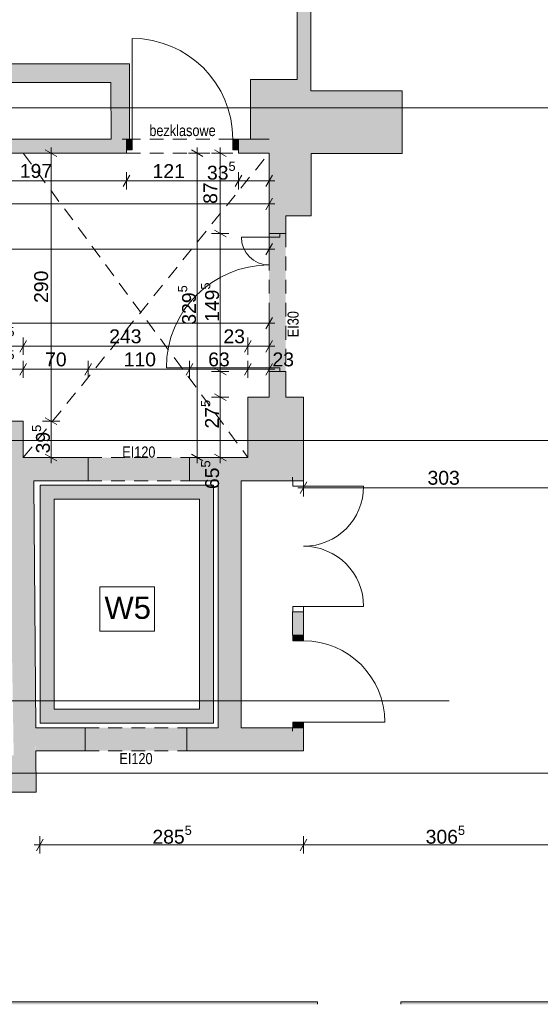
# Paper-space layout 'A-09 INWENTARYZACJA - PIĘTRO 6' of a CAD drawing. Header units: millimetres. Extents: x 0 to 420, y 0 to 297.
# Tile 3 of 8: x 132 to 189, y 110 to 217. Entities that reach past the tile are written whole.
import ezdxf
from ezdxf.xclip import XClip

# ---------------------------------------------------------------- set-up
doc = ezdxf.new("R2010")
doc.units = ezdxf.units.MM
doc.header["$MEASUREMENT"] = 0
doc.header["$XCLIPFRAME"] = 0
for name, pattern in [('ACAD_ISO03W100', [300, 120, -180]), ('DASHDOTX2', [1000, 500, -250, 0, -250]), ('Przer. długie kreski', [2.5, 1.5, -1]), ('PRZERYWANA_DU_A', [550, 350, -200])]:
    doc.linetypes.add(name, pattern=pattern)
for name, color, linetype, lineweight in [('A_linie przekroju_Nr_pióra__1', 7, 'Continuous', 20), ('A_opis pomieszczeń_Nr_pióra__1', 7, 'Continuous', 20), ('A_winda_Nr_pióra__1', 7, 'Continuous', 20), ('A_wymiary_Nr_pióra__1', 7, 'Continuous', 20), ('A_wymiary_Nr_pióra__2', 8, 'Continuous', 13), ('A_ściany_Nr_pióra__1', 7, 'Continuous', 20), ('Drzwi Archicad_Nr_pióra__1', 7, 'Continuous', 20)]:
    doc.layers.add(name, color=color, linetype=linetype, lineweight=lineweight)
for name, color, linetype, lineweight, true_color in [('A_osie_Nr_pióra__16', 7, 'Continuous', 5, 0x0f0f0f), ('A_ppoż_Nr_pióra__8', 7, 'Continuous', 13, 0x4c4c4c), ('A_sufit_Nr_pióra__4', 7, 'Continuous', 18, 0x4b4b4b), ('A_ściany_Nr_pióra__10', 7, 'Continuous', 13, 0x4b4b4b)]:
    doc.layers.add(name, color=color, linetype=linetype, lineweight=lineweight, true_color=true_color)
for name, color, linetype in [('A_podrys', 7, 'Continuous'), ('A_ppoż', 7, 'Continuous'), ('A_winda', 7, 'Continuous'), ('A_ściany', 7, 'Continuous'), ('Drzwi Archicad', 7, 'Continuous')]:
    doc.layers.add(name, color=color, linetype=linetype)
doc.styles.add('STYL_AUTOMATYCZNY_1', font='arial.ttf')
doc.styles.add('STYL_AUTOMATYCZNY_2', font='ARIALN.TTF')
doc.styles.add('STYL_AUTOMATYCZNY_4', font='arial.ttf')

# ---------------------------------------------------------------- blocks, each defined once
blk = doc.blocks.new('Rysunek_1_1', base_point=(-1579.28, -273.83))
at = {"layer": 'A_ppoż', "linetype": 'Continuous', "lineweight": 0, "true_color": 0x121212}
for points in [[(159.45, 193.66), (159.45, 178.72), (161.25, 178.72), (161.25, 193.66)], [(150.84, 169.41), (139.84, 169.41), (139.84, 166.91), (150.84, 166.91)], [(150.53, 140.18), (139.53, 140.18), (139.53, 137.68), (150.53, 137.68)]]:
    blk.add_hatch(color=250, dxfattribs=at).paths.add_polyline_path(points)
at = {"layer": 'A_winda', "linetype": 'Continuous', "lineweight": 0, "true_color": 0xfdfdfd}
h = blk.add_hatch(color=7, dxfattribs=at)
h.paths.add_polyline_path([(134.67, 166.41), (134.67, 140.68), (153.42, 140.68), (153.42, 166.41)])
h.paths.add_polyline_path([(151.92, 164.91), (151.92, 142.18), (136.17, 142.18), (136.17, 164.91)], flags=0)
at = {"layer": 'A_ściany', "linetype": 'Continuous', "lineweight": 0, "true_color": 0x000000}
for points in [[(163.97, 210.31), (163.97, 259.94), (162.47, 259.94), (162.47, 210.31)], [(126.32, 210), (142.32, 210), (144.32, 212), (126.32, 212)], [(142.32, 210), (142.33, 203.86), (144.32, 203.86), (144.32, 212)], [(157.42, 210.31), (157.42, 203.86), (159.45, 203.86), (159.45, 195.57), (163.99, 195.57), (163.99, 202.31), (173.87, 202.31), (173.87, 209.09), (163.97, 209.09), (163.97, 210.31)], [(124.31, 203.86), (124.31, 202.36), (144.02, 202.36), (144.02, 203.86)], [(159.45, 203.86), (156.12, 203.86), (156.12, 202.36), (159.45, 202.36)], [(159.45, 195.57), (159.45, 193.66), (161.25, 193.66), (161.25, 195.57)], [(159.45, 175.96), (161.25, 175.96), (161.25, 178.72), (159.45, 178.72)], [(157.15, 175.96), (157.15, 166.91), (163.18, 166.91), (163.18, 175.96)], [(131.3, 166.55), (133.97, 166.6), (133.97, 166.91), (134.55, 166.91), (134.52, 169.41), (132.83, 169.41), (132.83, 173.36), (127.77, 173.36), (127.77, 170.83), (127.57, 170.83), (127.57, 169.33), (131.25, 169.33)], [(134.52, 169.41), (134.55, 166.91), (139.84, 166.91), (139.84, 169.41)], [(157.15, 169.41), (150.84, 169.41), (150.84, 166.91), (157.15, 166.91)], [(131.3, 166.55), (131.79, 137.2), (134.22, 133.2), (133.97, 166.6)], [(153.92, 166.91), (153.92, 140.18), (156.42, 140.18), (156.42, 166.91)], [(163.18, 152.71), (161.98, 152.71), (161.98, 150.18), (163.18, 150.18)], [(134.17, 140.18), (134.19, 137.68), (139.53, 137.68), (139.53, 140.18)], [(161.98, 140.18), (150.53, 140.18), (150.53, 137.68), (163.18, 137.68)], [(161.98, 140.18), (163.18, 137.68), (163.18, 140.18)], [(131.79, 137.2), (127.94, 137.2), (127.94, 133.2), (134.22, 133.2)], [(110.29, 110.5), (110.29, 110.25), (164.7, 110.25), (164.7, 110.5)], [(173.72, 110.5), (173.72, 110.25), (218.39, 110.25), (218.39, 110.5)]]:
    blk.add_hatch(color=18, dxfattribs=at).paths.add_polyline_path(points)
at = {"layer": 'Drzwi Archicad', "linetype": 'Continuous', "lineweight": 0, "true_color": 0xfdfdfd}
for points in [[(144.02, 203.86), (144.02, 202.71), (144.62, 202.71), (144.62, 203.86)], [(156.12, 202.71), (156.12, 203.86), (155.52, 203.86), (155.52, 202.71)], [(162.03, 150.18), (162.03, 149.58), (163.18, 149.58), (163.18, 150.18)], [(163.18, 140.18), (163.18, 140.78), (162.03, 140.78), (162.03, 140.18)]]:
    blk.add_hatch(color=7, dxfattribs=at).paths.add_polyline_path(points)
at = {"layer": 'A_linie przekroju_Nr_pióra__1', "color": 7, "linetype": 'ACAD_ISO03W100', "lineweight": 20}
blk.add_line((58.94, 143.08), (289.91, 143.08), dxfattribs=at)
at = {"layer": 'A_opis pomieszczeń_Nr_pióra__1', "color": 7, "linetype": 'Continuous', "lineweight": 20}
for p, q in [((147.05, 155.41), (141.12, 155.41)), ((141.12, 155.41), (141.12, 150.64)), ((147.05, 150.64), (147.05, 155.41)), ((141.12, 150.64), (147.05, 150.64))]:
    blk.add_line(p, q, dxfattribs=at)
at = {"layer": 'A_osie_Nr_pióra__16', "color": 250, "linetype": 'DASHDOTX2', "lineweight": 5, "true_color": 0x0f0f0f}
for p, q in [((289.91, 207.25), (65.71, 207.25)), ((289.91, 171.25), (65.71, 171.25)), ((289.91, 135.25), (65.71, 135.25))]:
    blk.add_line(p, q, dxfattribs=at)
at = {"layer": 'A_sufit_Nr_pióra__4', "color": 251, "linetype": 'Przer. długie kreski', "lineweight": 18, "true_color": 0x4b4b4b}
for p, q in [((132.83, 169.41), (159.45, 202.36)), ((132.83, 202.36), (157.15, 169.41))]:
    blk.add_line(p, q, dxfattribs=at)
at = {"layer": 'A_winda_Nr_pióra__1', "color": 7, "linetype": 'PRZERYWANA_DU_A', "lineweight": 20, "flags": 128}
for points in [[(134.67, 166.41), (153.42, 166.41), (153.42, 140.68), (134.67, 140.68)], [(151.92, 164.91), (151.92, 142.18), (136.17, 142.18), (136.17, 164.91)]]:
    blk.add_lwpolyline(points, close=True, dxfattribs=at)
at = {"layer": 'A_wymiary_Nr_pióra__1', "color": 7, "linetype": 'Continuous', "lineweight": 20}
for p, q in [((136.46, 201.99), (135.21, 202.72)), ((152.28, 201.99), (151.03, 202.72)), ((154.78, 201.99), (153.53, 202.72)), ((144.38, 199.98), (143.66, 198.73)), ((156.48, 199.98), (155.76, 198.73)), ((159.09, 198.73), (159.81, 199.98)), ((159.09, 196.23), (159.81, 197.48)), ((153.53, 194.02), (154.78, 193.29)), ((159.09, 191.33), (159.81, 192.58)), ((159.09, 183.33), (159.81, 184.58)), ((133.19, 182.08), (132.47, 180.83)), ((157.51, 182.08), (156.79, 180.83)), ((159.09, 180.83), (159.81, 182.08)), ((133.19, 179.58), (132.47, 178.33)), ((140.2, 179.58), (139.48, 178.33)), ((151.2, 179.58), (150.48, 178.33)), ((153.53, 179.08), (154.78, 178.35)), ((157.51, 179.58), (156.79, 178.33)), ((159.09, 178.33), (159.81, 179.58)), ((153.53, 176.32), (154.78, 175.59)), ((135.21, 173.72), (136.46, 172.99)), ((135.21, 169.77), (136.46, 169.05)), ((151.03, 169.77), (152.28, 169.05)), ((153.53, 169.77), (154.78, 169.05)), ((163.54, 166.77), (162.82, 165.52)), ((134.99, 128.12), (134.27, 126.87)), ((163.54, 128.12), (162.82, 126.87))]:
    blk.add_line(p, q, dxfattribs=at)
at = {"layer": 'A_wymiary_Nr_pióra__2', "color": 8, "linetype": 'Continuous', "lineweight": 13}
for p, q in [((135.83, 202.36), (135.83, 202.97)), ((151.65, 202.36), (151.65, 202.97)), ((154.15, 202.36), (154.15, 202.97)), ((136.77, 202.36), (134.89, 202.36)), ((135.83, 173.36), (135.83, 202.36)), ((152.59, 202.36), (150.71, 202.36)), ((151.65, 169.41), (151.65, 202.36)), ((155.09, 202.36), (153.21, 202.36)), ((154.15, 193.66), (154.15, 202.36)), ((124.31, 199.36), (144.02, 199.36)), ((144.02, 198.42), (144.02, 200.29)), ((144.02, 199.36), (156.12, 199.36)), ((156.12, 198.42), (156.12, 200.29)), ((156.12, 199.36), (159.45, 199.36)), ((159.45, 198.42), (159.45, 200.29)), ((159.45, 199.36), (160.06, 199.36)), ((159.45, 195.92), (159.45, 197.79)), ((66.28, 196.86), (159.45, 196.86)), ((159.45, 196.86), (160.06, 196.86)), ((155.09, 193.66), (153.21, 193.66)), ((154.15, 178.72), (154.15, 193.66)), ((159.45, 191.02), (159.45, 192.89)), ((66.28, 191.96), (159.45, 191.96)), ((159.45, 191.96), (160.06, 191.96)), ((159.45, 183.02), (159.45, 184.89)), ((63.44, 183.96), (159.45, 183.96)), ((159.45, 183.96), (160.06, 183.96)), ((132.83, 180.52), (132.83, 182.39)), ((157.15, 180.52), (157.15, 182.39)), ((159.45, 180.52), (159.45, 182.39)), ((127.77, 181.46), (132.83, 181.46)), ((132.83, 181.46), (157.15, 181.46)), ((157.15, 181.46), (159.45, 181.46)), ((159.45, 181.46), (160.06, 181.46)), ((132.83, 178.02), (132.83, 179.89)), ((139.84, 178.02), (139.84, 179.89)), ((150.84, 178.02), (150.84, 179.89)), ((157.15, 178.02), (157.15, 179.89)), ((159.45, 178.02), (159.45, 179.89)), ((127.77, 178.96), (132.83, 178.96)), ((132.83, 178.96), (139.84, 178.96)), ((139.84, 178.96), (150.84, 178.96)), ((150.84, 178.96), (157.15, 178.96)), ((155.09, 178.72), (153.21, 178.72)), ((154.15, 175.96), (154.15, 178.72)), ((157.15, 178.96), (159.45, 178.96)), ((159.45, 178.96), (160.06, 178.96)), ((155.09, 175.96), (153.21, 175.96)), ((154.15, 169.41), (154.15, 175.96)), ((136.77, 173.36), (134.89, 173.36)), ((135.83, 169.41), (135.83, 173.36)), ((136.77, 169.41), (134.89, 169.41)), ((135.83, 168.8), (135.83, 169.41)), ((152.59, 169.41), (150.71, 169.41)), ((151.65, 168.8), (151.65, 169.41)), ((155.09, 169.41), (153.21, 169.41)), ((154.15, 168.8), (154.15, 169.41)), ((163.18, 165.21), (163.18, 167.08)), ((162.57, 166.15), (163.18, 166.15)), ((163.18, 166.15), (193.46, 166.15)), ((134.63, 126.56), (134.63, 128.43)), ((163.18, 126.56), (163.18, 128.43)), ((134.02, 127.5), (134.63, 127.5)), ((134.63, 127.5), (163.18, 127.5)), ((163.18, 127.5), (193.81, 127.5))]:
    blk.add_line(p, q, dxfattribs=at)
at = {"layer": 'A_ściany_Nr_pióra__1', "color": 7, "linetype": 'Continuous', "lineweight": 20}
for p, q in [((144.02, 203.86), (143.55, 203.86)), ((144.02, 203.86), (144.02, 202.71)), ((156.12, 203.86), (156.59, 203.86)), ((156.12, 203.86), (156.12, 202.71)), ((144.02, 202.71), (144.02, 202.36)), ((156.12, 202.71), (156.12, 202.36)), ((144.02, 202.36), (143.65, 202.36)), ((156.12, 202.36), (156.49, 202.36)), ((159.45, 193.66), (159.45, 194.03)), ((161.25, 193.66), (161.25, 194.03)), ((159.45, 193.66), (160.6, 193.66)), ((160.6, 193.66), (161.25, 193.66)), ((159.45, 178.72), (159.45, 178.35)), ((159.45, 178.72), (160.6, 178.72)), ((160.6, 178.72), (161.25, 178.72)), ((161.25, 178.72), (161.25, 178.35)), ((139.84, 169.41), (139.84, 166.91)), ((150.84, 169.41), (150.84, 166.91)), ((161.98, 166.91), (161.98, 167.28)), ((162.03, 166.91), (161.98, 166.91)), ((163.18, 166.91), (162.03, 166.91)), ((163.18, 166.91), (163.18, 167.28)), ((161.98, 152.71), (161.98, 152.34)), ((162.03, 152.71), (161.98, 152.71)), ((163.18, 152.71), (162.03, 152.71)), ((163.18, 152.71), (163.18, 152.34)), ((161.98, 150.18), (161.98, 150.55)), ((163.18, 150.18), (163.18, 150.65)), ((162.03, 150.18), (161.98, 150.18)), ((163.18, 150.18), (162.03, 150.18)), ((139.53, 140.18), (139.53, 137.68)), ((150.53, 140.18), (150.53, 137.68)), ((161.98, 140.18), (161.98, 139.81)), ((162.03, 140.18), (161.98, 140.18)), ((163.18, 140.18), (162.03, 140.18)), ((163.18, 140.18), (163.18, 139.71)), ((164.7, 110.5), (164.33, 110.5)), ((164.7, 110.25), (164.7, 110.5)), ((173.72, 110.5), (174.09, 110.5)), ((173.72, 110.25), (173.72, 110.5))]:
    blk.add_line(p, q, dxfattribs=at)
at = {"layer": 'A_ściany_Nr_pióra__1', "color": 7, "linetype": 'Continuous', "lineweight": 20, "flags": 128}
for points in [[(162.47, 259.94), (162.47, 210.31)], [(163.97, 210.31), (163.97, 259.94)], [(144.32, 212), (126.32, 212)], [(144.32, 203.86), (144.32, 212)], [(126.32, 210), (142.32, 210)], [(142.32, 210), (142.33, 203.86)], [(157.42, 210.31), (157.42, 203.86)], [(162.47, 210.31), (157.42, 210.31)], [(163.97, 209.09), (163.97, 210.31)], [(173.87, 209.09), (163.97, 209.09)], [(173.87, 202.31), (173.87, 209.09)], [(142.33, 203.86), (124.31, 203.86)], [(159.45, 203.86), (156.12, 203.86)], [(157.42, 203.86), (159.45, 203.86)], [(124.31, 202.36), (144.02, 202.36)], [(156.12, 202.36), (159.45, 202.36)], [(159.45, 202.36), (159.45, 195.57)], [(163.99, 195.57), (163.99, 202.31)], [(163.99, 202.31), (173.87, 202.31)], [(159.45, 195.57), (159.45, 193.66)], [(161.25, 193.66), (161.25, 195.57)], [(161.25, 195.57), (163.99, 195.57)], [(159.45, 178.72), (159.45, 175.96)], [(161.25, 175.96), (161.25, 178.72)], [(157.15, 175.96), (157.15, 169.41)], [(159.45, 175.96), (157.15, 175.96)], [(163.18, 175.96), (161.25, 175.96)], [(163.18, 166.91), (163.18, 175.96)], [(132.83, 173.36), (127.77, 173.36)], [(132.83, 169.41), (132.83, 173.36)], [(134.52, 169.41), (132.83, 169.41)], [(139.84, 169.41), (134.52, 169.41)], [(157.15, 169.41), (150.84, 169.41)], [(133.97, 166.6), (133.97, 166.91)], [(133.97, 166.91), (134.55, 166.91)], [(134.17, 140.18), (133.97, 166.6)], [(134.55, 166.91), (139.84, 166.91)], [(150.84, 166.91), (153.92, 166.91)], [(153.92, 166.91), (153.92, 140.18)], [(156.42, 166.91), (157.15, 166.91)], [(156.42, 140.18), (156.42, 166.91)], [(157.15, 166.91), (163.18, 166.91)], [(161.98, 152.71), (161.98, 150.18)], [(163.18, 150.18), (163.18, 152.71)], [(139.53, 140.18), (134.17, 140.18)], [(153.92, 140.18), (150.53, 140.18)], [(161.98, 140.18), (156.42, 140.18)], [(163.18, 137.68), (163.18, 140.18)], [(134.19, 137.68), (139.53, 137.68)], [(134.22, 133.2), (134.19, 137.68)], [(150.53, 137.68), (163.18, 137.68)], [(127.94, 133.2), (134.22, 133.2)], [(164.7, 110.5), (110.29, 110.5)], [(218.39, 110.5), (173.72, 110.5)]]:
    blk.add_lwpolyline(points, dxfattribs=at)
at = {"layer": 'A_ściany_Nr_pióra__10', "color": 251, "linetype": 'Przer. długie kreski', "lineweight": 13, "true_color": 0x4b4b4b}
for p, q in [((144.02, 203.86), (156.12, 203.86)), ((144.02, 202.36), (156.12, 202.36)), ((159.45, 193.66), (159.45, 178.72)), ((161.25, 193.66), (161.25, 178.72)), ((139.84, 169.41), (150.84, 169.41)), ((139.84, 166.91), (150.84, 166.91)), ((139.53, 140.18), (150.53, 140.18)), ((139.53, 137.68), (150.53, 137.68))]:
    blk.add_line(p, q, dxfattribs=at)
at = {"layer": 'Drzwi Archicad_Nr_pióra__1', "color": 7, "linetype": 'Continuous', "lineweight": 20}
for p, q in [((144.62, 203.86), (144.62, 214.76)), ((144.02, 203.86), (143.55, 203.86)), ((144.02, 203.86), (143.55, 203.86)), ((144.02, 203.86), (144.62, 203.86)), ((144.02, 202.71), (144.02, 203.86)), ((144.02, 203.86), (144.02, 202.71)), ((144.02, 203.86), (144.02, 202.71)), ((144.62, 203.86), (144.62, 202.71)), ((155.52, 202.71), (155.52, 203.86)), ((155.52, 203.86), (156.12, 203.86)), ((156.12, 203.86), (156.12, 202.71)), ((156.12, 203.86), (156.12, 202.71)), ((156.12, 203.86), (156.12, 202.71)), ((156.12, 203.86), (156.59, 203.86)), ((156.12, 203.86), (156.59, 203.86)), ((144.62, 202.71), (144.02, 202.71)), ((144.02, 202.71), (144.02, 202.36)), ((144.02, 202.71), (144.02, 202.36)), ((156.12, 202.71), (155.52, 202.71)), ((156.12, 202.71), (156.12, 202.36)), ((156.12, 202.71), (156.12, 202.36)), ((144.02, 202.36), (143.65, 202.36)), ((144.02, 202.36), (143.65, 202.36)), ((156.12, 202.36), (156.49, 202.36)), ((156.12, 202.36), (156.49, 202.36)), ((159.45, 193.66), (159.45, 194.03)), ((159.45, 193.66), (159.45, 194.03)), ((161.25, 193.66), (161.25, 194.03)), ((161.25, 193.66), (161.25, 194.03)), ((159.45, 193.26), (156.44, 193.26)), ((159.45, 193.26), (159.45, 193.66)), ((159.45, 193.66), (160.6, 193.66)), ((159.45, 193.66), (160.6, 193.66)), ((159.45, 193.66), (160.6, 193.66)), ((160.6, 193.26), (159.45, 193.26)), ((160.6, 193.66), (160.6, 193.26)), ((160.6, 193.66), (161.25, 193.66)), ((160.6, 193.66), (161.25, 193.66)), ((159.45, 179.12), (148.32, 179.12)), ((159.45, 178.72), (159.45, 179.12)), ((159.45, 179.12), (160.6, 179.12)), ((160.6, 179.12), (160.6, 178.72)), ((160.6, 178.72), (159.45, 178.72)), ((159.45, 178.72), (160.6, 178.72)), ((159.45, 178.72), (160.6, 178.72)), ((159.45, 178.72), (159.45, 178.35)), ((159.45, 178.72), (159.45, 178.35)), ((160.6, 178.72), (161.25, 178.72)), ((160.6, 178.72), (161.25, 178.72)), ((161.25, 178.72), (161.25, 178.35)), ((161.25, 178.72), (161.25, 178.35)), ((139.84, 169.41), (139.84, 166.91)), ((150.84, 169.41), (150.84, 166.91)), ((161.98, 166.91), (161.98, 167.28)), ((161.98, 166.91), (161.98, 167.28)), ((162.03, 166.91), (161.98, 166.91)), ((162.03, 166.91), (161.98, 166.91)), ((162.03, 166.31), (162.03, 166.91)), ((162.03, 166.91), (163.18, 166.91)), ((163.18, 166.91), (162.03, 166.91)), ((163.18, 166.91), (162.03, 166.91)), ((163.18, 166.31), (162.03, 166.31)), ((163.18, 166.91), (163.18, 167.28)), ((163.18, 166.91), (163.18, 167.28)), ((163.18, 166.91), (163.18, 166.31)), ((163.18, 166.31), (169.68, 166.31)), ((162.03, 152.71), (161.98, 152.71)), ((162.03, 152.71), (161.98, 152.71)), ((161.98, 152.71), (161.98, 152.34)), ((161.98, 152.71), (161.98, 152.34)), ((162.03, 152.71), (162.03, 153.31)), ((162.03, 153.31), (163.18, 153.31)), ((163.18, 152.71), (162.03, 152.71)), ((163.18, 152.71), (162.03, 152.71)), ((163.18, 152.71), (162.03, 152.71)), ((163.18, 153.31), (163.18, 152.71)), ((163.18, 153.31), (169.68, 153.31)), ((163.18, 152.71), (163.18, 152.34)), ((163.18, 152.71), (163.18, 152.34)), ((161.98, 150.18), (161.98, 150.55)), ((161.98, 150.18), (161.98, 150.55)), ((163.18, 150.18), (163.18, 150.65)), ((163.18, 150.18), (163.18, 150.65)), ((162.03, 150.18), (161.98, 150.18)), ((162.03, 150.18), (161.98, 150.18)), ((162.03, 150.18), (162.03, 149.58)), ((163.18, 150.18), (162.03, 150.18)), ((163.18, 150.18), (162.03, 150.18)), ((163.18, 150.18), (162.03, 150.18)), ((162.03, 149.58), (163.18, 149.58)), ((163.18, 149.58), (163.18, 150.18)), ((163.18, 140.78), (162.03, 140.78)), ((162.03, 140.78), (162.03, 140.18)), ((163.18, 140.18), (163.18, 140.78)), ((163.18, 140.78), (171.98, 140.78)), ((139.53, 140.18), (139.53, 137.68)), ((150.53, 140.18), (150.53, 137.68)), ((162.03, 140.18), (161.98, 140.18)), ((162.03, 140.18), (161.98, 140.18)), ((161.98, 140.18), (161.98, 139.81)), ((161.98, 140.18), (161.98, 139.81)), ((162.03, 140.18), (163.18, 140.18)), ((163.18, 140.18), (162.03, 140.18)), ((163.18, 140.18), (162.03, 140.18)), ((163.18, 140.18), (163.18, 139.71)), ((163.18, 140.18), (163.18, 139.71)), ((164.7, 110.5), (164.33, 110.5)), ((164.7, 110.5), (164.33, 110.5)), ((164.7, 110.25), (164.7, 110.5)), ((164.7, 110.25), (164.7, 110.5)), ((173.72, 110.25), (173.72, 110.5)), ((173.72, 110.25), (173.72, 110.5)), ((173.72, 110.5), (174.09, 110.5)), ((173.72, 110.5), (174.09, 110.5))]:
    blk.add_line(p, q, dxfattribs=at)
for centre, radius, start, end in [((144.62, 203.86), 10.9, 0, 90), ((159.45, 193.26), 3.01, 180, 270), ((159.45, 179.12), 11.13, 90, 180), ((163.18, 166.31), 6.5, 270, 0), ((163.18, 153.31), 6.5, 0, 90), ((163.18, 140.78), 8.8, 0, 90)]:
    blk.add_arc(centre, radius, start, end, dxfattribs=at)
at = {"layer": 'A_opis pomieszczeń_Nr_pióra__1', "color": 7, "linetype": 'Continuous', "lineweight": 20, "insert": (141.62, 153.14), "char_height": 2.3999, "attachment_point": 4, "style": 'STYL_AUTOMATYCZNY_1'}
blk.add_mtext('\\A1;{\\pql;\\fArial|b0|i0|c238|p0;\\W1.000000;W5}', dxfattribs=at)
at = {"layer": 'A_ppoż_Nr_pióra__8', "color": 251, "linetype": 'Continuous', "lineweight": 13, "true_color": 0x4c4c4c, "char_height": 1.2, "attachment_point": 5, "style": 'STYL_AUTOMATYCZNY_2'}
for s, insert in [('\\A1;{\\pqc;\\fArial Narrow|b0|i0|c238|p0;\\W1.000000;bezklasowe}', (150.07, 204.79)), ('\\A1;{\\pqc;\\fArial Narrow|b0|i0|c238|p0;\\W1.000000;EI120}', (145.34, 170)), ('\\A1;{\\pqc;\\fArial Narrow|b0|i0|c238|p0;\\W1.000000;EI120}', (145.03, 136.83))]:
    blk.add_mtext(s, dxfattribs=dict(at, insert=insert))
at = {"layer": 'A_ppoż_Nr_pióra__8', "color": 251, "linetype": 'Continuous', "lineweight": 13, "true_color": 0x4c4c4c, "insert": (162.05, 183.84), "char_height": 1.2, "attachment_point": 5, "rotation": 90, "style": 'STYL_AUTOMATYCZNY_2'}
blk.add_mtext('\\A1;{\\pqc;\\fArial Narrow|b0|i0|c238|p0;\\W1.000000;EI30}', dxfattribs=at)
at = {"layer": 'A_wymiary_Nr_pióra__1', "color": 7, "linetype": 'Continuous', "lineweight": 20, "char_height": 1.5, "attachment_point": 7, "style": 'STYL_AUTOMATYCZNY_1'}
for s, insert in [('\\A1;{\\pql;\\fArial|b0|i0|c238|p0;\\W1.000000;33\\fArial|b0|i0|c238|p0;\\W1.000000;\\A1{\\H.66x;\\S5^  ;}}', (152.72, 199.05)), ('\\A1;{\\pql;\\fArial|b0|i0|c238|p0;\\W1.000000;50\\fArial|b0|i0|c238|p0;\\W1.000000;\\A1{\\H.66x;\\S5^  ;}}', (128.78, 181.15)), ('\\A1;{\\pql;\\fArial|b0|i0|c238|p0;\\W1.000000;50\\fArial|b0|i0|c238|p0;\\W1.000000;\\A1{\\H.66x;\\S5^  ;}}', (128.78, 178.65)), ('\\A1;{\\pql;\\fArial|b0|i0|c238|p0;\\W1.000000;38\\fArial|b0|i0|c238|p0;\\W1.000000;\\A1{\\H.66x;\\S5^  ;}}', (128.34, 139.89)), ('\\A1;{\\pql;\\fArial|b0|i0|c238|p0;\\W1.000000;285\\fArial|b0|i0|c238|p0;\\W1.000000;\\A1{\\H.66x;\\S5^  ;}}', (146.81, 127.19)), ('\\A1;{\\pql;\\fArial|b0|i0|c238|p0;\\W1.000000;306\\fArial|b0|i0|c238|p0;\\W1.000000;\\A1{\\H.66x;\\S5^  ;}}', (176.4, 127.19))]:
    blk.add_mtext(s, dxfattribs=dict(at, insert=insert))
at = {"layer": 'A_wymiary_Nr_pióra__1', "color": 7, "linetype": 'Continuous', "lineweight": 20, "char_height": 1.5, "attachment_point": 7, "style": 'STYL_AUTOMATYCZNY_4'}
for s, insert, width in [('\\A1;{\\pql;\\fArial|b0|i0|c238|p0;\\W1.000000;197}', (132.45, 199.66), 3.4323), ('\\A1;{\\pql;\\fArial|b0|i0|c238|p0;\\W1.000000;121}', (146.83, 199.66), 3.4323), ('\\A1;{\\pql;\\fArial|b0|i0|c238|p0;\\W1.000000;243}', (142.13, 181.76), 3.4323), ('\\A1;{\\pql;\\fArial|b0|i0|c238|p0;\\W1.000000;23}', (154.5, 181.76), 2.2882), ('\\A1;{\\pql;\\fArial|b0|i0|c238|p0;\\W1.000000;70}', (135.19, 179.26), 2.2882), ('\\A1;{\\pql;\\fArial|b0|i0|c238|p0;\\W1.000000;110}', (143.7, 179.26), 3.2796), ('\\A1;{\\pql;\\fArial|b0|i0|c238|p0;\\W1.000000;63}', (152.85, 179.26), 2.2882), ('\\A1;{\\pql;\\fArial|b0|i0|c238|p0;\\W1.000000;23}', (159.81, 179.26), 2.2882), ('\\A1;{\\pql;\\fArial|b0|i0|c238|p0;\\W1.000000;303}', (176.6, 166.45), 3.4323)]:
    blk.add_mtext(s, dxfattribs=dict(at, insert=insert, width=width))
at = {"layer": 'A_wymiary_Nr_pióra__1', "color": 7, "linetype": 'Continuous', "lineweight": 20, "char_height": 1.5, "attachment_point": 7, "rotation": 90, "style": 'STYL_AUTOMATYCZNY_4'}
for s, insert, width in [('\\A1;{\\pql;\\fArial|b0|i0|c238|p0;\\W1.000000;87}', (153.85, 196.86), 2.2882), ('\\A1;{\\pql;\\fArial|b0|i0|c238|p0;\\W1.000000;290}', (135.53, 186.14), 3.4323)]:
    blk.add_mtext(s, dxfattribs=dict(at, insert=insert, width=width))
at = {"layer": 'A_wymiary_Nr_pióra__1', "color": 7, "linetype": 'Continuous', "lineweight": 20, "char_height": 1.5, "attachment_point": 7, "rotation": 90, "style": 'STYL_AUTOMATYCZNY_1'}
for s, insert in [('\\A1;{\\pql;\\fArial|b0|i0|c238|p0;\\W1.000000;149\\fArial|b0|i0|c238|p0;\\W1.000000;\\A1{\\H.66x;\\S5^  ;}}', (154.46, 184.09)), ('\\A1;{\\pql;\\fArial|b0|i0|c238|p0;\\W1.000000;329\\fArial|b0|i0|c238|p0;\\W1.000000;\\A1{\\H.66x;\\S5^  ;}}', (151.96, 183.79)), ('\\A1;{\\pql;\\fArial|b0|i0|c238|p0;\\W1.000000;27\\fArial|b0|i0|c238|p0;\\W1.000000;\\A1{\\H.66x;\\S5^  ;}}', (154.45, 172.55)), ('\\A1;{\\pql;\\fArial|b0|i0|c238|p0;\\W1.000000;39\\fArial|b0|i0|c238|p0;\\W1.000000;\\A1{\\H.66x;\\S5^  ;}}', (136.14, 169.86)), ('\\A1;{\\pql;\\fArial|b0|i0|c238|p0;\\W1.000000;65\\fArial|b0|i0|c238|p0;\\W1.000000;\\A1{\\H.66x;\\S5^  ;}}', (154.46, 166))]:
    blk.add_mtext(s, dxfattribs=dict(at, insert=insert))

psp = doc.layouts.new('A-09 INWENTARYZACJA - PIĘTRO 6')

# ---------------------------------------------------------------- block references
at = {"layer": 'A_podrys', "color": 37, "linetype": 'Continuous', "lineweight": 5, "true_color": 0x656532}
ref = psp.add_blockref('Rysunek_1_1', (-1579.28, -273.83), dxfattribs=at)
XClip(ref).set_block_clipping_path([(39.4607110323, 110.2463391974), (289.9106822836, 280.9553960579)])

doc.saveas('drawing.dxf')
